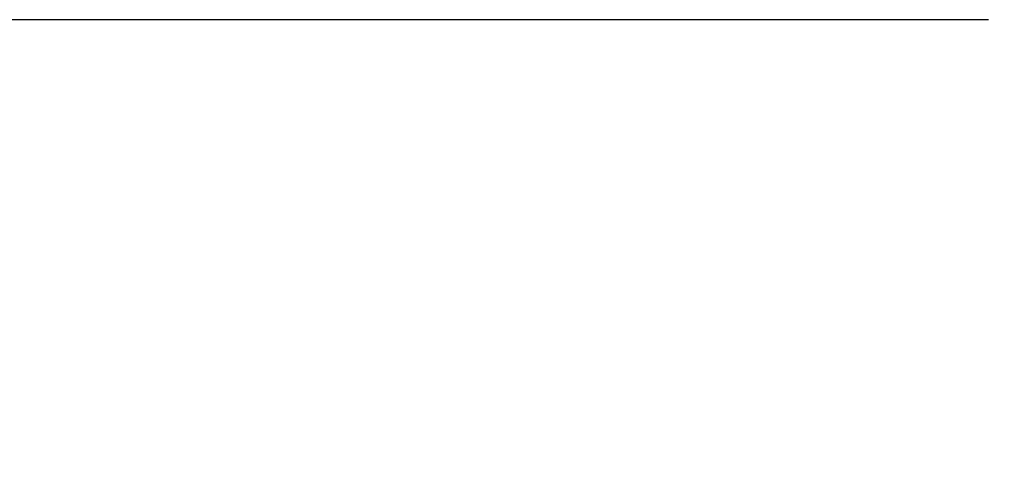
# Model space of a CAD drawing. Header units: millimetres. Extents: x 25 to 524, y 89 to 380.
# Tile 36 of 46: x 73.73 to 80.93, y 236.2 to 239.56. Entities that reach past the tile are written whole.
import ezdxf

# ---------------------------------------------------------------- set-up
doc = ezdxf.new("R2010")
doc.units = ezdxf.units.MM
doc.header["$LTSCALE"] = 30.734
doc.layers.add('KONSTR_EL', color=7, linetype='CONTINUOUS')

msp = doc.modelspace()

# ---------------------------------------------------------------- linework, layer by layer
at = {"layer": 'KONSTR_EL', "color": 4, "linetype": 'CONTINUOUS'}
msp.add_line((80.8125, 239.5638), (69.1751, 239.5638), dxfattribs=at)
for radius in [34, 27.2, 20.4]:
    msp.add_circle((64.4751, 234.8638), radius, dxfattribs=at)
msp.add_arc((64.4751, 234.8638), 17, 90, 360, dxfattribs=at)

doc.saveas('drawing.dxf')
